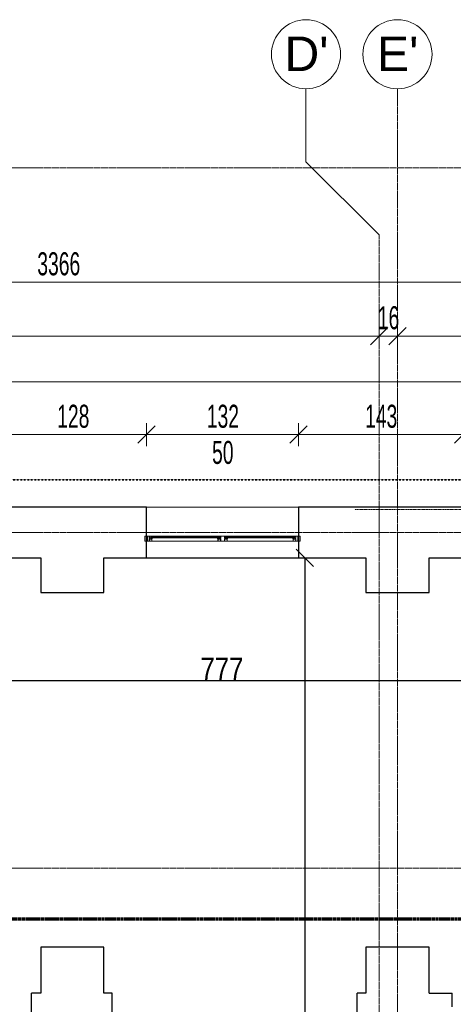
# Model space of a CAD drawing. Header units: millimetres. Extents: x -56641 to 6003, y -24465 to 16563.
# Tile 71 of 79: x -19591 to -15823, y 2568 to 11122. Entities that reach past the tile are written whole.
import ezdxf

# ---------------------------------------------------------------- set-up
doc = ezdxf.new("R2010")
doc.units = ezdxf.units.MM
for name, pattern in [('__FK_przerywana', [3.2004, 1.6002, -1.6002]), ('Kreska', [6.35, 3.175, -3.175]), ('Linia siatki', [22.225, 12.7, -3.175, 3.175, -3.175]), ('Ponad', [3.96875, 2.38125, -1.5875])]:
    doc.linetypes.add(name, pattern=pattern)
for name, color, linetype, lineweight in [('A-ANNO-DIMS', 7, 'Continuous', 5), ('A-ANNO-DIMS-100', 7, 'Continuous', 5), ('A-DETL-GENF', 7, 'Continuous', 5), ('A-GLAZ', 7, 'Continuous', 5), ('A-WALL', 7, 'Continuous', 5), ('G-ANNO-SYMB', 7, 'Continuous', 5), ('G-IMPT', 7, 'Continuous', 5), ('S-GRID', 7, 'Continuous', 5), ('S-GRID-IDEN', 7, 'Continuous', 5), ('S-STRS-MBND', 7, 'Ponad', 5)]:
    doc.layers.add(name, color=color, linetype=linetype, lineweight=lineweight)
doc.layers.add('A-DETL', color=7, linetype='Continuous', lineweight=5, true_color=0x00a600)
doc.styles.add('Arial_1', font='arial.ttf', dxfattribs={"height": 300})
doc.styles.add('Arial_2', font='arial.ttf', dxfattribs={"width": 0.8, "height": 200})
doc.styles.add('Arial_5', font='arial.ttf', dxfattribs={"width": 0.6, "height": 200})
doc.dimstyles.new('REVIT_standard', dxfattribs={"dimscale": 304.8, "dimtxt": 204.05188, "dimasz": 0.492126, "dimexe": 0.328084, "dimexo": 0.0625, "dimgap": 0, "dimtad": 1, "dimdec": 0, "dimlfac": 0.1, "dimzin": 0, "dimdsep": 46, "dimtxsty": 'Arial_2', "dimblk1": 'OBLIQUE', "dimblk2": 'OBLIQUE', "dimsah": 1, "dimcen": 0.09, "dimazin": 0, "dimtfac": 1, "dimtdec": 4, "dimtix": 1, "dimtmove": 0, "dimatfit": 3, "dimfxl": 0.328084, "dimfxlon": 1, "dimtvp": 1, "dimtolj": 1, "dimtzin": 0, "dimarcsym": 2})
doc.dimstyles.new('standard_wielkość_otworów', dxfattribs={"dimscale": 304.8, "dimtxt": 204.05188, "dimasz": 0.492126, "dimexe": 0.328084, "dimexo": 0.0625, "dimgap": 0, "dimtad": 1, "dimdec": 0, "dimlfac": 0.1, "dimzin": 0, "dimdsep": 46, "dimtxsty": 'Arial_5', "dimblk1": 'OBLIQUE', "dimblk2": 'OBLIQUE', "dimsah": 1, "dimcen": 0.09, "dimazin": 0, "dimtfac": 1, "dimtdec": 4, "dimtix": 1, "dimtmove": 0, "dimatfit": 3, "dimfxl": 0.328084, "dimfxlon": 1, "dimtvp": 1, "dimtolj": 1, "dimtzin": 0, "dimarcsym": 2})

# ---------------------------------------------------------------- blocks, each defined once
blk = doc.blocks.new('Aluprof_MB-45_I_Alu_Window-FIX-4-panel_ENG_R-00495 - 1230 x 1486-1786841-RZUT PIWNICY')
at = {"layer": 'A-DETL-GENF'}
for p, q in [((-38.7, -75), (-613.3, -75)), ((-43.5, -30), (-610, -30)), ((-610, -39), (-43.5, -39)), ((-610, -45), (-43.5, -45)), ((613.2, -75), (11.1, -75)), ((610, -30), (43.5, -30)), ((43.5, -39), (610, -39)), ((43.5, -45), (610, -45))]:
    blk.add_line(p, q, dxfattribs=at)
at = {"layer": 'A-GLAZ', "color": 55, "true_color": 0xafaf3c}
for p, q in [((-675, -30), (-660, -30)), ((-675, -75), (-675, -30)), ((-660, -75), (-675, -75)), ((-660, -30), (-660, -75)), ((675, -30), (660, -30)), ((660, -30), (660, -75)), ((660, -75), (675, -75)), ((675, -75), (675, -30))]:
    blk.add_line(p, q, dxfattribs=at)
at = {"layer": 'G-IMPT'}
for p, q in [((-622.7, -45), (-622.4, -45)), ((-613.2, -48.6), (-615.1, -48.6)), ((-613, -53.4), (-612.9, -51.7)), ((-611.9, -53.6), (-612.8, -53.6)), ((-612.6, -47.7), (-612.7, -48.2)), ((-612.4, -45), (-610.9, -45)), ((-609.9, -46.7), (-611.1, -52.9)), ((-43.6, -46.7), (-42.4, -52.9)), ((-41.1, -45), (-42.6, -45)), ((-41.6, -53.6), (-40.7, -53.6)), ((-40.9, -47.7), (-40.8, -48.2)), ((-40.5, -53.4), (-40.6, -51.7)), ((-40.3, -48.6), (-38.4, -48.6)), ((-30.8, -45), (-31.1, -45)), ((30.8, -45), (31.1, -45)), ((40.3, -48.6), (38.4, -48.6)), ((40.5, -53.4), (40.6, -51.7)), ((41.6, -53.6), (40.7, -53.6)), ((40.9, -47.7), (40.8, -48.2)), ((41.1, -45), (42.6, -45)), ((43.6, -46.7), (42.4, -52.9)), ((609.9, -46.7), (611.1, -52.9)), ((612.4, -45), (610.9, -45)), ((611.9, -53.6), (612.8, -53.6)), ((612.6, -47.7), (612.7, -48.2)), ((613, -53.4), (612.9, -51.7)), ((613.2, -48.6), (615.1, -48.6)), ((622.7, -45), (622.4, -45))]:
    blk.add_line(p, q, dxfattribs=at)
at = {"layer": 'G-IMPT', "flags": 128}
for points in [[(-610, -30.5), (-610.5, -30), (-660, -30), (-660, -33.6), (-658.5, -34), (-658, -34), (-658, -32), (-655, -32), (-655, -41.7), (-654.8, -41.9), (-655, -42.1), (-655, -50), (-658, -50), (-658, -48), (-658.5, -48), (-660, -48.4), (-660, -56.6), (-658.5, -57), (-658, -57), (-658, -55), (-655, -55), (-655, -63.8), (-654.8, -64), (-655, -64.2), (-655, -73), (-658, -73), (-658, -71), (-658.5, -71), (-660, -71.4), (-660, -75), (-631, -75), (-631, -71.4), (-632.5, -71), (-633, -71), (-633, -73), (-636, -73), (-636, -64.2), (-636.2, -64), (-636, -63.8), (-636, -55), (-633, -55), (-633, -57), (-632.5, -57), (-631, -56.6), (-631, -45.9), (-631.2, -45.7), (-632, -45.7), (-632.2, -45.9), (-632.2, -47.2), (-636, -47.2), (-636, -42.1), (-636.2, -41.9), (-636, -41.7), (-636, -36.7), (-632.2, -36.7), (-632.2, -38), (-632, -38.2), (-631.2, -38.2), (-631, -38), (-631, -35.5), (-631.2, -35.3), (-634.5, -35.3), (-634.5, -34), (-636, -34), (-636, -31.6), (-620, -31.6), (-620, -34), (-621.5, -34), (-621.5, -35), (-618, -35), (-617, -34), (-618.5, -34), (-618.5, -31.5), (-611.5, -31.5), (-611.5, -34), (-613, -34), (-612, -35), (-610, -35)], [(-637.6, -48.2), (-637.1, -48.7), (-632.5, -48.7), (-632.5, -53.5), (-637.1, -53.5), (-637.6, -54), (-637.6, -73.4), (-653.4, -73.4), (-653.4, -54), (-653.9, -53.5), (-658.5, -53.5), (-658.5, -51.5), (-653.9, -51.5), (-653.4, -51), (-653.4, -31.6), (-637.6, -31.6)], [(-633.2, -70.8), (-633.3, -71.2), (-633.9, -71.4), (-635, -70.7), (-634.7, -69.8), (-629.8, -69.8), (-629.8, -73.1), (-629.3, -73.6), (-615.4, -73.6), (-614.4, -72.6), (-614.4, -58.7), (-614.9, -58.2), (-632.2, -58.2), (-635.1, -58.2), (-635.5, -57.3), (-633.6, -55.5), (-633.2, -55.6), (-633.2, -57.2), (-631, -57.2), (-614.8, -57.2), (-614.3, -56.7), (-614.3, -54.5), (-615.5, -54.5), (-620.6, -52.6), (-621, -52.1), (-620.9, -51.7), (-620.2, -51.5), (-615.3, -53.3), (-614.5, -53.3), (-614.8, -51.5), (-613.5, -51.5), (-613, -52), (-613, -74.7), (-613.3, -75), (-631, -75), (-631, -70.8)], [(-616.3, -38.9), (-617.9, -38.9), (-618.7, -39), (-620, -39), (-620.3, -38.7), (-620, -35.3), (-619.7, -35), (-610.3, -35), (-610, -35.3), (-609.7, -38.7), (-610, -39), (-611.3, -39), (-612.1, -38.9), (-613.7, -38.9), (-614.4, -39), (-615.6, -39)], [(-37.2, -38.9), (-35.6, -38.9), (-34.8, -39), (-33.5, -39), (-33.2, -38.7), (-33.5, -35.3), (-33.8, -35), (-43.2, -35), (-43.5, -35.3), (-43.8, -38.7), (-43.5, -39), (-42.2, -39), (-41.4, -38.9), (-39.8, -38.9), (-39.1, -39), (-37.9, -39)], [(43, -30), (43.5, -30.5), (43.5, -35), (41.5, -35), (40.5, -34), (42, -34), (42, -31.5), (35, -31.5), (35, -34), (36.5, -34), (35.5, -35), (32, -35), (32, -34), (33.5, -34), (33.5, -31.8), (17.5, -31.8), (17.5, -34), (19, -34), (19, -35.3), (22.3, -35.3), (22.5, -35.5), (22.5, -38), (22.3, -38.2), (21.5, -38.2), (21.3, -38), (21.3, -36.7), (17.4, -36.7), (17.4, -41.7), (17.2, -41.9), (17.4, -42.1), (17.4, -47.2), (21.3, -47.2), (21.3, -45.9), (21.5, -45.7), (22.3, -45.7), (22.5, -45.9), (22.5, -56.6), (21, -57), (20.5, -57), (20.5, -55), (17.5, -55), (17.5, -63.8), (17.3, -64), (17.5, -64.2), (17.5, -73), (20.5, -73), (20.5, -71), (21, -71), (22.5, -71.4), (22.5, -75), (-22.5, -75), (-22.5, -71.4), (-21, -71), (-20.5, -71), (-20.5, -73), (-17.5, -73), (-17.5, -64.2), (-17.3, -64), (-17.5, -63.8), (-17.5, -55), (-20.5, -55), (-20.5, -57), (-21, -57), (-22.5, -56.6), (-22.5, -45.9), (-22.3, -45.7), (-21.5, -45.7), (-21.3, -45.9), (-21.3, -47.2), (-17.4, -47.2), (-17.4, -42.1), (-17.2, -41.9), (-17.4, -41.7), (-17.4, -36.7), (-21.3, -36.7), (-21.3, -38), (-21.5, -38.2), (-22.3, -38.2), (-22.5, -38), (-22.5, -35.5), (-22.3, -35.3), (-19, -35.3), (-19, -34), (-17.5, -34), (-17.5, -31.6), (-33.5, -31.6), (-33.5, -34), (-32, -34), (-32, -35), (-35.5, -35), (-36.5, -34), (-35, -34), (-35, -31.5), (-42, -31.5), (-42, -34), (-40.5, -34), (-41.5, -35), (-43.5, -35), (-43.5, -30.5), (-43, -30)], [(-20.3, -70.8), (-20.2, -71.2), (-19.6, -71.4), (-18.5, -70.7), (-18.8, -69.8), (-23.7, -69.8), (-23.7, -73.1), (-24.2, -73.6), (-38.1, -73.6), (-39.1, -72.6), (-39.1, -58.7), (-38.6, -58.2), (-21.3, -58.2), (-18.4, -58.2), (-18, -57.3), (-19.9, -55.5), (-20.3, -55.6), (-20.3, -57.2), (-22.5, -57.2), (-38.7, -57.2), (-39.2, -56.7), (-39.2, -54.5), (-38, -54.5), (-32.9, -52.6), (-32.5, -52.1), (-32.6, -51.7), (-33.3, -51.5), (-38.2, -53.3), (-39, -53.3), (-38.7, -51.5), (-40, -51.5), (-40.5, -52), (-40.5, -74.7), (-40.3, -75), (-22.5, -75), (-22.5, -70.8)], [(-15.7, -31.8), (15.7, -31.8), (15.7, -48.5), (16.2, -49), (20.7, -49), (20.7, -53.2), (16.2, -53.2), (15.7, -53.7), (15.7, -73.2), (-15.7, -73.2), (-15.7, -53.7), (-16.2, -53.2), (-20.7, -53.2), (-20.7, -49), (-16.2, -49), (-15.7, -48.5)], [(20.3, -70.8), (20.2, -71.2), (19.6, -71.4), (18.5, -70.7), (18.8, -69.8), (23.7, -69.8), (23.7, -73.1), (24.2, -73.6), (38.1, -73.6), (39.1, -72.6), (39.1, -58.7), (38.6, -58.2), (21.3, -58.2), (18.4, -58.2), (18, -57.3), (19.9, -55.5), (20.3, -55.6), (20.3, -57.2), (22.5, -57.2), (38.7, -57.2), (39.2, -56.7), (39.2, -54.5), (38, -54.5), (32.9, -52.6), (32.5, -52.1), (32.6, -51.7), (33.3, -51.5), (38.2, -53.3), (39, -53.3), (38.7, -51.5), (40, -51.5), (40.5, -52), (40.5, -74.7), (40.2, -75), (22.5, -75), (22.5, -70.8)], [(37.2, -38.9), (35.6, -38.9), (34.8, -39), (33.5, -39), (33.2, -38.7), (33.5, -35.3), (33.8, -35), (43.2, -35), (43.5, -35.3), (43.8, -38.7), (43.5, -39), (42.2, -39), (41.4, -38.9), (39.8, -38.9), (39.1, -39), (37.9, -39)], [(616.3, -38.9), (617.9, -38.9), (618.7, -39), (620, -39), (620.3, -38.7), (620, -35.3), (619.7, -35), (610.3, -35), (610, -35.3), (609.7, -38.7), (610, -39), (611.3, -39), (612.1, -38.9), (613.7, -38.9), (614.4, -39), (615.6, -39)], [(610, -30.5), (610.5, -30), (660, -30), (660, -33.6), (658.5, -34), (658, -34), (658, -32), (655, -32), (655, -41.7), (654.8, -41.9), (655, -42.1), (655, -50), (658, -50), (658, -48), (658.5, -48), (660, -48.4), (660, -56.6), (658.5, -57), (658, -57), (658, -55), (655, -55), (655, -63.8), (654.8, -64), (655, -64.2), (655, -73), (658, -73), (658, -71), (658.5, -71), (660, -71.4), (660, -75), (631, -75), (631, -71.4), (632.5, -71), (633, -71), (633, -73), (636, -73), (636, -64.2), (636.2, -64), (636, -63.8), (636, -55), (633, -55), (633, -57), (632.5, -57), (631, -56.6), (631, -45.9), (631.2, -45.7), (632, -45.7), (632.2, -45.9), (632.2, -47.2), (636, -47.2), (636, -42.1), (636.2, -41.9), (636, -41.7), (636, -36.7), (632.2, -36.7), (632.2, -38), (632, -38.2), (631.2, -38.2), (631, -38), (631, -35.5), (631.2, -35.3), (634.5, -35.3), (634.5, -34), (636, -34), (636, -31.6), (620, -31.6), (620, -34), (621.5, -34), (621.5, -35), (618, -35), (617, -34), (618.5, -34), (618.5, -31.5), (611.5, -31.5), (611.5, -34), (613, -34), (612, -35), (610, -35)], [(633.2, -70.8), (633.3, -71.2), (633.9, -71.4), (635, -70.7), (634.7, -69.8), (629.8, -69.8), (629.8, -73.1), (629.3, -73.6), (615.4, -73.6), (614.4, -72.6), (614.4, -58.7), (614.9, -58.2), (632.2, -58.2), (635.1, -58.2), (635.5, -57.3), (633.6, -55.5), (633.2, -55.6), (633.2, -57.2), (631, -57.2), (614.8, -57.2), (614.3, -56.7), (614.3, -54.5), (615.5, -54.5), (620.6, -52.6), (621, -52.1), (620.9, -51.7), (620.2, -51.5), (615.3, -53.3), (614.5, -53.3), (614.8, -51.5), (613.5, -51.5), (613, -52), (613, -74.7), (613.2, -75), (631, -75), (631, -70.8)], [(637.6, -48.2), (637.1, -48.7), (632.5, -48.7), (632.5, -53.5), (637.1, -53.5), (637.6, -54), (637.6, -73.4), (653.4, -73.4), (653.4, -54), (653.9, -53.5), (658.5, -53.5), (658.5, -51.5), (653.9, -51.5), (653.4, -51), (653.4, -31.6), (637.6, -31.6)]]:
    blk.add_lwpolyline(points, close=True, dxfattribs=at)
for points in [[(-564, -39), (-624, -39), (-624, -45), (-564, -45)], [(-617, -35), (-617, -34), (-617.5, -34), (-617.5, -33.5), (-617.3, -33.1), (-616.5, -32), (-613.5, -32), (-612.7, -33.1), (-612.5, -33.5), (-612.5, -34), (-613, -34), (-613, -35)], [(-613.1, -51.5), (-615.2, -51.5), (-615.4, -52.3)], [(-89.5, -39), (-29.5, -39), (-29.5, -45), (-89.5, -45)], [(-36.5, -35), (-36.5, -34), (-36, -34), (-36, -33.5), (-36.2, -33.1), (-37, -32), (-40, -32), (-40.8, -33.1), (-41, -33.5), (-41, -34), (-40.5, -34), (-40.5, -35)], [(-40.4, -51.5), (-38.3, -51.5), (-38.1, -52.3)], [(89.5, -39), (29.5, -39), (29.5, -45), (89.5, -45)], [(36.5, -35), (36.5, -34), (36, -34), (36, -33.5), (36.2, -33.1), (37, -32), (40, -32), (40.8, -33.1), (41, -33.5), (41, -34), (40.5, -34), (40.5, -35)], [(40.4, -51.5), (38.3, -51.5), (38.1, -52.3)], [(564, -39), (624, -39), (624, -45), (564, -45)], [(617, -35), (617, -34), (617.5, -34), (617.5, -33.5), (617.3, -33.1), (616.5, -32), (613.5, -32), (612.7, -33.1), (612.5, -33.5), (612.5, -34), (613, -34), (613, -35)], [(613.1, -51.5), (615.2, -51.5), (615.4, -52.3)]]:
    blk.add_lwpolyline(points, dxfattribs=at)
at = {"layer": 'G-IMPT'}
for centre in [(-615, -33.7), (-38.5, -33.7), (38.5, -33.7), (615, -33.7)]:
    blk.add_circle(centre, 1, dxfattribs=at)
for centre, radius, start, end in [((-622.8, -45.8), 0.82, 88.33093, 254.19358), ((-626.2, -57), 10.9, 24.19058, 72.93094), ((-623, -52.1), 7.1, 38.40868, 84.72539), ((-617, -47.3), 0.57, 216.65409, 311.4905), ((-612.3, -49.8), 4.82, 91.8339, 154.52196), ((-615.9, -52.2), 0.5, 224.78238, 345), ((-612.3, -49), 3.53, 72.08194, 164.27363), ((-615.1, -48), 0.606, 180.93869, 274.75771), ((-613.4, -48), 0.711, 284.27239, 341.44843), ((-613.1, -51.7), 0.2, 355, 90), ((-612.8, -53.4), 0.2, 175, 270), ((-611.2, -48), 1.38, 95.87146, 168.09123), ((-611.9, -52.8), 0.8, 270, 355.72082), ((-611.4, -46.1), 0.492, 278.45107, 68.44385), ((-611, -46.2), 1.19, 335.9195, 86.10212), ((-42.5, -46.2), 1.19, 93.89788, 204.0805), ((-42.1, -46.1), 0.492, 111.55615, 261.54893), ((-41.6, -52.8), 0.8, 184.27918, 270), ((-41.2, -49), 3.53, 15.72637, 107.91806), ((-42.3, -48), 1.38, 11.90877, 84.12854), ((-41.2, -49.8), 4.82, 25.47804, 88.1661), ((-40.1, -48), 0.711, 198.55157, 255.72761), ((-40.7, -53.4), 0.2, 270, 5), ((-40.4, -51.7), 0.2, 90, 185), ((-38.4, -48), 0.606, 265.24229, 359.06131), ((-37.6, -52.2), 0.5, 195, 315.21762), ((-27.3, -57), 10.9, 107.06906, 155.80942), ((-36.5, -47.3), 0.57, 228.5095, 323.34591), ((-30.5, -52.1), 7.1, 95.27461, 141.59132), ((-30.7, -45.8), 0.82, 285.80642, 91.66907), ((30.7, -45.8), 0.82, 88.33093, 254.19358), ((27.3, -57), 10.9, 24.19058, 72.93094), ((30.5, -52.1), 7.1, 38.40868, 84.72539), ((36.5, -47.3), 0.57, 216.65409, 311.4905), ((41.2, -49.8), 4.82, 91.8339, 154.52196), ((37.6, -52.2), 0.5, 224.78238, 345), ((41.2, -49), 3.53, 72.08194, 164.27363), ((38.4, -48), 0.606, 180.93869, 274.75771), ((40.1, -48), 0.711, 284.27239, 341.44843), ((40.4, -51.7), 0.2, 355, 90), ((40.7, -53.4), 0.2, 175, 270), ((42.3, -48), 1.38, 95.87146, 168.09123), ((41.6, -52.8), 0.8, 270, 355.72082), ((42.1, -46.1), 0.492, 278.45107, 68.44385), ((42.5, -46.2), 1.19, 335.9195, 86.10212), ((611, -46.2), 1.19, 93.89788, 204.0805), ((611.4, -46.1), 0.492, 111.55615, 261.54893), ((611.9, -52.8), 0.8, 184.27918, 270), ((612.3, -49), 3.53, 15.72637, 107.91806), ((611.2, -48), 1.38, 11.90877, 84.12854), ((612.3, -49.8), 4.82, 25.47804, 88.1661), ((613.4, -48), 0.711, 198.55157, 255.72761), ((612.8, -53.4), 0.2, 270, 5), ((613.1, -51.7), 0.2, 90, 185), ((615.1, -48), 0.606, 265.24229, 359.06131), ((615.9, -52.2), 0.5, 195, 315.21762), ((626.2, -57), 10.9, 107.06906, 155.80942), ((617, -47.3), 0.57, 228.5095, 323.34591), ((623, -52.1), 7.1, 95.27461, 141.59132), ((622.8, -45.8), 0.82, 285.80642, 91.66907)]:
    blk.add_arc(centre, radius, start, end, dxfattribs=at)
blk = doc.blocks.new('Siatka - SOsi_Sybol osi-348494-RZUT PIWNICY')
at = {"layer": 'S-GRID-IDEN', "color": 142, "true_color": 0x0080c0}
blk.add_circle((0, 0), 3, dxfattribs=at)
blk = doc.blocks.new('DIMBLOCK188-RZUT PIWNICY')
at = {"layer": 'A-ANNO-DIMS-100', "color": 250, "true_color": 0x303030, "transparency": 16777216}
for p, q in [((-30053.4, 7974.7), (-30053.4, 8074.7)), ((-30053.4, 7974.7), (-29978.4, 8049.7)), ((-10463.4, 7974.7), (-10463.4, 8074.7)), ((-10463.4, 7974.7), (-10388.4, 8049.7)), ((-30053.4, 7974.7), (-30128.4, 7899.7)), ((-30053.4, 7974.7), (-10463.4, 7974.7)), ((-30053.4, 7974.7), (-30053.4, 7874.7)), ((-10463.4, 7974.7), (-10538.4, 7899.7)), ((-10463.4, 7974.7), (-10463.4, 7874.7))]:
    blk.add_line(p, q, dxfattribs=at)
at = {"layer": 'A-ANNO-DIMS-100', "color": 0, "transparency": 16777216, "insert": (-20440.5, 8234.4), "char_height": 200, "width": 436.985, "attachment_point": 1, "line_spacing_factor": 0.941778, "style": 'Arial_5'}
blk.add_mtext('1959', dxfattribs=at)
blk = doc.blocks.new('_Oblique')
at = {"color": 0, "linetype": 'ByBlock', "lineweight": -2}
blk.add_line((-0.5, -0.5), (0.5, 0.5), dxfattribs=at)
blk = doc.blocks.new('DIMBLOCK193-RZUT PIWNICY')
at = {"layer": 'A-ANNO-DIMS-100', "color": 250, "true_color": 0x303030, "transparency": 16777216}
for p, q in [((-24408.4, 8372.9), (-24408.4, 8472.9)), ((-16468.4, 8372.9), (-16468.4, 8472.9)), ((-24408.4, 8372.9), (-24333.4, 8447.9)), ((-16468.4, 8372.9), (-16393.4, 8447.9)), ((-24408.4, 8372.9), (-24483.4, 8297.9)), ((-24408.4, 8372.9), (-16468.4, 8372.9)), ((-24408.4, 8372.9), (-24408.4, 8272.9)), ((-16468.4, 8372.9), (-16543.4, 8297.9)), ((-16468.4, 8372.9), (-16468.4, 8272.9))]:
    blk.add_line(p, q, dxfattribs=at)
at = {"layer": 'A-ANNO-DIMS-100', "color": 0, "transparency": 16777216, "insert": (-20575, 8632.5), "char_height": 200, "width": 327.739, "attachment_point": 1, "line_spacing_factor": 0.941778, "style": 'Arial_5'}
blk.add_mtext('794', dxfattribs=at)
blk = doc.blocks.new('DIMBLOCK194-RZUT PIWNICY')
at = {"layer": 'A-ANNO-DIMS-100', "color": 250, "true_color": 0x303030, "transparency": 16777216}
for p, q in [((-16468.4, 8372.9), (-16468.4, 8472.9)), ((-16308.4, 8372.9), (-16308.4, 8472.9)), ((-16468.4, 8372.9), (-16393.4, 8447.9)), ((-16308.4, 8372.9), (-16233.4, 8447.9)), ((-16468.4, 8372.9), (-16543.4, 8297.9)), ((-16468.4, 8372.9), (-16308.4, 8372.9)), ((-16468.4, 8372.9), (-16468.4, 8272.9)), ((-16308.4, 8372.9), (-16383.4, 8297.9)), ((-16308.4, 8372.9), (-16308.4, 8272.9))]:
    blk.add_line(p, q, dxfattribs=at)
at = {"layer": 'A-ANNO-DIMS-100', "color": 0, "transparency": 16777216, "insert": (-16479.5, 8632.5), "char_height": 200, "width": 218.492, "attachment_point": 1, "line_spacing_factor": 0.941778, "style": 'Arial_5'}
blk.add_mtext('16', dxfattribs=at)
blk = doc.blocks.new('DIMBLOCK195-RZUT PIWNICY')
at = {"layer": 'A-ANNO-DIMS-100', "color": 250, "true_color": 0x303030, "transparency": 16777216}
for p, q in [((-16308.4, 8372.9), (-16308.4, 8472.9)), ((-13983.4, 8372.9), (-13983.4, 8472.9)), ((-16308.4, 8372.9), (-16233.4, 8447.9)), ((-13983.4, 8372.9), (-13908.4, 8447.9)), ((-16308.4, 8372.9), (-16383.4, 8297.9)), ((-16308.4, 8372.9), (-13983.4, 8372.9)), ((-16308.4, 8372.9), (-16308.4, 8272.9)), ((-13983.4, 8372.9), (-14058.4, 8297.9)), ((-13983.4, 8372.9), (-13983.4, 8272.9))]:
    blk.add_line(p, q, dxfattribs=at)
at = {"layer": 'A-ANNO-DIMS-100', "color": 0, "transparency": 16777216, "insert": (-15282.5, 8632.5), "char_height": 200, "width": 327.739, "attachment_point": 1, "line_spacing_factor": 0.941778, "style": 'Arial_5'}
blk.add_mtext('233', dxfattribs=at)
blk = doc.blocks.new('DIMBLOCK200-RZUT PIWNICY')
at = {"layer": 'A-ANNO-DIMS-100', "color": 250, "true_color": 0x303030, "transparency": 16777216}
for p, q in [((-36083.4, 8841.4), (-36083.4, 8941.4)), ((-36083.4, 8841.4), (-36008.4, 8916.4)), ((-2428.4, 8841.4), (-2428.4, 8941.4)), ((-2428.4, 8841.4), (-2353.4, 8916.4)), ((-36083.4, 8841.4), (-36158.4, 8766.4)), ((-36083.4, 8841.4), (-2428.4, 8841.4)), ((-36083.4, 8841.4), (-36083.4, 8741.4)), ((-2428.4, 8841.4), (-2503.4, 8766.4)), ((-2428.4, 8841.4), (-2428.4, 8741.4))]:
    blk.add_line(p, q, dxfattribs=at)
at = {"layer": 'A-ANNO-DIMS-100', "color": 0, "transparency": 16777216, "insert": (-19438, 9101), "char_height": 200, "width": 436.985, "attachment_point": 1, "line_spacing_factor": 0.941778, "style": 'Arial_5'}
blk.add_mtext('3366', dxfattribs=at)
blk = doc.blocks.new('DIMBLOCK260-RZUT PIWNICY')
at = {"layer": 'A-ANNO-DIMS-100', "color": 250, "true_color": 0x303030, "transparency": 16777216}
for p, q in [((-19768.4, 7517), (-19768.4, 7617)), ((-18488.4, 7517), (-18488.4, 7617)), ((-19768.4, 7517), (-19693.4, 7592)), ((-18488.4, 7517), (-18413.4, 7592)), ((-19768.4, 7517), (-19843.4, 7442)), ((-19768.4, 7517), (-18488.4, 7517)), ((-19768.4, 7517), (-19768.4, 7417)), ((-18488.4, 7517), (-18563.4, 7442)), ((-18488.4, 7517), (-18488.4, 7417))]:
    blk.add_line(p, q, dxfattribs=at)
at = {"layer": 'A-ANNO-DIMS-100', "color": 0, "transparency": 16777216, "insert": (-19265, 7776.6), "char_height": 200, "width": 327.739, "attachment_point": 1, "line_spacing_factor": 0.941778, "style": 'Arial_5'}
blk.add_mtext('128', dxfattribs=at)
blk = doc.blocks.new('DIMBLOCK261-RZUT PIWNICY')
at = {"layer": 'A-ANNO-DIMS-100', "color": 250, "true_color": 0x303030, "transparency": 16777216}
for p, q in [((-18488.4, 7517), (-18488.4, 7617)), ((-17168.4, 7517), (-17168.4, 7617)), ((-18488.4, 7517), (-18413.4, 7592)), ((-17168.4, 7517), (-17093.4, 7592)), ((-18488.4, 7517), (-18563.4, 7442)), ((-18488.4, 7517), (-17168.4, 7517)), ((-18488.4, 7517), (-18488.4, 7417)), ((-17168.4, 7517), (-17243.4, 7442)), ((-17168.4, 7517), (-17168.4, 7417))]:
    blk.add_line(p, q, dxfattribs=at)
at = {"layer": 'A-ANNO-DIMS-100', "color": 0, "transparency": 16777216, "char_height": 200, "attachment_point": 1, "line_spacing_factor": 0.941778, "style": 'Arial_5'}
for s, insert, width in [('132', (-17965, 7776.6), 327.739), ('50', (-17919.5, 7462.7), 218.492)]:
    blk.add_mtext(s, dxfattribs=dict(at, insert=insert, width=width))
blk = doc.blocks.new('DIMBLOCK262-RZUT PIWNICY')
at = {"layer": 'A-ANNO-DIMS-100', "color": 250, "true_color": 0x303030, "transparency": 16777216}
for p, q in [((-17168.4, 7517), (-17168.4, 7617)), ((-15738.4, 7517), (-15738.4, 7617)), ((-17168.4, 7517), (-17093.4, 7592)), ((-15738.4, 7517), (-15663.4, 7592)), ((-17168.4, 7517), (-17243.4, 7442)), ((-17168.4, 7517), (-15738.4, 7517)), ((-17168.4, 7517), (-17168.4, 7417)), ((-15738.4, 7517), (-15813.4, 7442)), ((-15738.4, 7517), (-15738.4, 7417))]:
    blk.add_line(p, q, dxfattribs=at)
at = {"layer": 'A-ANNO-DIMS-100', "color": 0, "transparency": 16777216, "insert": (-16590, 7776.6), "char_height": 200, "width": 327.739, "attachment_point": 1, "line_spacing_factor": 0.941778, "style": 'Arial_5'}
blk.add_mtext('143', dxfattribs=at)
blk = doc.blocks.new('*D372')
at = {"layer": 'A-ANNO-DIMS', "color": 0, "lineweight": -2, "transparency": 16777216}
for p, q in [((-21683.4, 5761.7), (-21683.4, 5280.8)), ((-13983.4, 5761.7), (-13983.4, 5280.8)), ((-21683.4, 5380.8), (-13983.4, 5380.8))]:
    blk.add_line(p, q, dxfattribs=at)
at = {"layer": 'Defpoints', "color": 0, "transparency": 16777216}
for p in [(-21683.4, 5780.8), (-13983.4, 5780.8), (-13983.4, 5380.8)]:
    blk.add_point(p, dxfattribs=at)
at = {"layer": 'A-ANNO-DIMS', "color": 0, "lineweight": -2, "transparency": 16777216, "xscale": 150, "yscale": 150, "zscale": 150, "rotation": 180}
blk.add_blockref('_Oblique', (-21683.4, 5380.8), dxfattribs=at)
at = {"layer": 'A-ANNO-DIMS', "color": 0, "lineweight": -2, "transparency": 16777216, "xscale": 150, "yscale": 150, "zscale": 150}
blk.add_blockref('_Oblique', (-13983.4, 5380.8), dxfattribs=at)
at = {"layer": 'A-ANNO-DIMS', "color": 0, "transparency": 16777216, "insert": (-17833.4, 5480.8), "char_height": 200, "attachment_point": 5, "style": 'Arial_2'}
blk.add_mtext('\\A1;777', dxfattribs=at)
blk = doc.blocks.new('*D373')
at = {"layer": 'A-ANNO-DIMS', "color": 0, "lineweight": -2, "transparency": 16777216}
for p, q in [((-18839.4, 6445.6), (-17013, 6445.6)), ((-17113, 6445.6), (-17113, -3304.4)), ((-18839.4, -3304.4), (-17013, -3304.4))]:
    blk.add_line(p, q, dxfattribs=at)
at = {"layer": 'Defpoints', "color": 0, "transparency": 16777216}
for p in [(-18858.4, 6445.6), (-18858.4, -3304.4), (-17113, -3304.4)]:
    blk.add_point(p, dxfattribs=at)
at = {"layer": 'A-ANNO-DIMS', "color": 0, "lineweight": -2, "transparency": 16777216, "xscale": 150, "yscale": 150, "zscale": 150}
for p, rotation in [((-17113, 6445.6), 90), ((-17113, -3304.4), 270)]:
    blk.add_blockref('_Oblique', p, dxfattribs=dict(at, rotation=rotation))
at = {"layer": 'A-ANNO-DIMS', "color": 0, "transparency": 16777216, "insert": (-17215.2, 1570.6), "char_height": 200, "attachment_point": 5, "rotation": 90, "style": 'Arial_2'}
blk.add_mtext('\\A1;975', dxfattribs=at)

msp = doc.modelspace()

# ---------------------------------------------------------------- linework, layer by layer
for p in [(-16033.416, 2665.593), (-15833.416, 2545.593)]:
    msp.add_line(p, (-15833.416, 2665.593))
at = {"layer": 'A-DETL', "color": 6, "linetype": '__FK_przerywana', "lineweight": 35, "true_color": 0xff00ff}
msp.add_line((-30321.063, 7125.193), (-7913.416, 7125.193), dxfattribs=at)
at = {"layer": 'A-WALL', "lineweight": 25}
for p, q in [((-18488.416, 6885.593), (-19768.416, 6885.593)), ((-18488.416, 6445.593), (-18488.416, 6885.593)), ((-15738.416, 6885.593), (-17168.416, 6885.593)), ((-17168.416, 6885.593), (-17168.416, 6445.593)), ((-19768.416, 6445.593), (-19408.416, 6445.593)), ((-19408.416, 6445.593), (-19408.416, 6145.593)), ((-18858.416, 6445.593), (-18488.416, 6445.593)), ((-18858.416, 6145.593), (-18858.416, 6445.593)), ((-17168.416, 6445.593), (-16583.416, 6445.593)), ((-16583.416, 6445.593), (-16583.416, 6145.593)), ((-16033.416, 6445.593), (-15738.416, 6445.593)), ((-16033.416, 6145.593), (-16033.416, 6445.593)), ((-19408.416, 6145.593), (-18858.416, 6145.593)), ((-16583.416, 6145.593), (-16033.416, 6145.593)), ((-18858.416, 3065.593), (-19408.416, 3065.593)), ((-19408.416, 3065.593), (-19408.416, 2665.593)), ((-18858.416, 2665.593), (-18858.416, 3065.593)), ((-16033.416, 3065.593), (-16583.416, 3065.593)), ((-16583.416, 3065.593), (-16583.416, 2665.593)), ((-16033.416, 2665.593), (-16033.416, 3065.593)), ((-19408.416, 2665.593), (-19488.416, 2665.593)), ((-19488.416, 2085.593), (-19488.416, 2665.593)), ((-18788.416, 2665.593), (-18858.416, 2665.593)), ((-18788.416, 2085.593), (-18788.416, 2665.593)), ((-16583.416, 2665.593), (-16658.416, 2665.593)), ((-16658.416, 2085.593), (-16658.416, 2665.593))]:
    msp.add_line(p, q, dxfattribs=at)
at = {"layer": 'A-WALL'}
for p, q in [((-18488.416, 6885.593), (-17168.416, 6885.593)), ((-17168.416, 6445.593), (-18488.416, 6445.593))]:
    msp.add_line(p, q, dxfattribs=at)
at = {"layer": 'G-ANNO-SYMB', "linetype": 'Kreska', "lineweight": 70}
msp.add_line((-54708.13, 3311.79), (-146.27, 3311.79), dxfattribs=at)
at = {"layer": 'S-GRID'}
for p, q in [((-17103.416, 9886.572), (-17103.416, 10521.572)), ((-16468.416, 9251.572), (-17103.416, 9886.572))]:
    msp.add_line(p, q, dxfattribs=at)
at = {"layer": 'S-GRID', "linetype": 'Linia siatki'}
for p, q in [((-16308.416, 10521.572), (-16308.416, -21375.488)), ((-55866.741, 9835.593), (-2090.691, 9835.593)), ((-16468.416, 9251.572), (-16468.416, -20105.488)), ((-55866.741, 6665.593), (-890.975, 6665.593)), ((-55866.741, 3751.593), (1287.74, 3751.593))]:
    msp.add_line(p, q, dxfattribs=at)
at = {"layer": 'S-STRS-MBND'}
msp.add_line((-10653.416, 6865.593), (-16678.416, 6865.593), dxfattribs=at)

# ---------------------------------------------------------------- block references
at = {"layer": 'A-GLAZ', "color": 55, "true_color": 0xafaf3c}
msp.add_blockref('Aluprof_MB-45_I_Alu_Window-FIX-4-panel_ENG_R-00495 - 1230 x 1486-1786841-RZUT PIWNICY', (-17828.416, 6665.593), dxfattribs=at)
at = {"layer": 'S-GRID-IDEN', "color": 142, "true_color": 0x0080c0, "xscale": 99.99999999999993, "yscale": 99.99999999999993, "zscale": 99.99999999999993, "rotation": 180}
for p in [(-17103.416, 10821.572), (-16308.416, 10821.572)]:
    msp.add_blockref('Siatka - SOsi_Sybol osi-348494-RZUT PIWNICY', p, dxfattribs=at)

# ---------------------------------------------------------------- texts
at = {"layer": 'S-GRID-IDEN', "color": 142, "true_color": 0x0080c0, "char_height": 300, "attachment_point": 1, "style": 'Arial_1'}
for s, insert, width in [("D'", (-17290.877, 10975.472), 464.97875), ("E'", (-16486.377, 10975.472), 440.92812)]:
    msp.add_mtext(s, dxfattribs=dict(at, insert=insert, width=width))

# ---------------------------------------------------------------- dimensions: what is measured, and where the dimension line sits
at = {"layer": 'A-ANNO-DIMS', "color": 250, "true_color": 0x303030}
for base, p1, p2, override, picture, middle in [((-2428.41602307, 8841.369526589), (-36083.41602307, 8741.369526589), (-2428.41602307, 8741.369526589), {"dimpost": '<>', "dimfxl": 33655}, 'DIMBLOCK200-RZUT PIWNICY', (-19255.91602307, 8943.552337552)), ((-16468.416, 8372.893), (-24408.416, 8472.893), (-16468.416, 8472.893), {"dimpost": '<>', "dimfxl": 7940}, 'DIMBLOCK193-RZUT PIWNICY', (-20438.416, 8475.008)), ((-16308.416, 8372.893), (-16468.416, 8472.893), (-16308.416, 8472.893), {"dimpost": '<>', "dimfxl": 160}, 'DIMBLOCK194-RZUT PIWNICY', (-16388.416, 8475.008)), ((-13983.41602307, 8372.893104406), (-16308.41602307, 8472.893104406), (-13983.41602307, 8472.893104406), {"dimpost": '<>', "dimfxl": 2325}, 'DIMBLOCK195-RZUT PIWNICY', (-15145.91602307, 8475.075915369)), ((-10463.416, 7974.748), (-30053.416, 7874.748), (-10463.416, 7874.748), {"dimpost": '<>', "dimfxl": 19590}, 'DIMBLOCK188-RZUT PIWNICY', (-20258.416, 8076.863)), ((-18488.416, 7516.96), (-19768.416, 7416.96), (-18488.416, 7416.96), {"dimpost": '<>', "dimfxl": 1280}, 'DIMBLOCK260-RZUT PIWNICY', (-19128.416, 7619.075)), ((-15738.416, 7516.96), (-17168.416, 7416.96), (-15738.416, 7416.96), {"dimpost": '<>', "dimfxl": 1430}, 'DIMBLOCK262-RZUT PIWNICY', (-16453.416, 7619.143))]:
    dim = msp.add_linear_dim(base=base, p1=p1, p2=p2, dimstyle='standard_wielkość_otworów', override=override, dxfattribs=at)
    dim.commit()
    dim.dimension.update_dxf_attribs({"geometry": picture, "text_midpoint": middle})
for base, p1, p2, text, dimstyle, override, picture, middle in [((-17168.416, 7516.96), (-18488.416, 7416.96), (-17168.416, 7416.96), '<>\\X50', 'standard_wielkość_otworów', {"dimpost": '<>', "dimfxl": 1320}, 'DIMBLOCK261-RZUT PIWNICY', (-17828.416, 7516.96)), ((-13983.416, 5380.781), (-21683.416, 5780.781), (-13983.416, 5780.781), '777', 'REVIT_standard', {"dimpost": '<>', "dimfxl": 5393.709299}, '*D372', (-17833.416, 5480.781))]:
    dim = msp.add_linear_dim(base=base, p1=p1, p2=p2, text=text, dimstyle=dimstyle, override=override, dxfattribs=at)
    dim.commit()
    dim.dimension.update_dxf_attribs({"geometry": picture, "text_midpoint": middle})
dim = msp.add_aligned_dim(p1=(-18858.416, 6445.593), p2=(-18858.416, -3304.407), distance=1745.366, dimstyle='REVIT_standard', override={"dimpost": '<>', "dimfxl": 5393.709299}, dxfattribs=at)
dim.commit()
dim.dimension.update_dxf_attribs({"geometry": '*D373', "text_midpoint": (-17215.164, 1570.593)})

doc.saveas('drawing.dxf')
